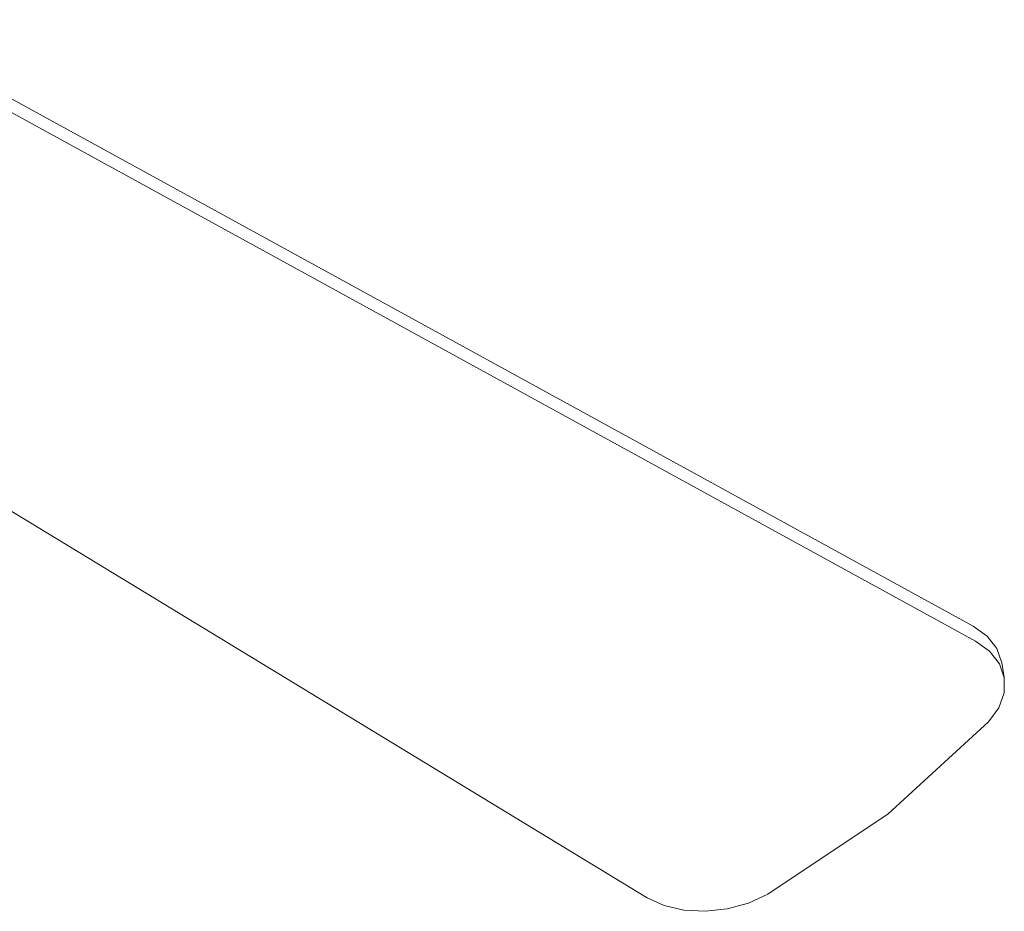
# Model space of a CAD drawing. Header units: millimetres. Extents: x 5694 to 11022, y -2894 to 7544.
# Tile 17 of 33: x 8444 to 8731, y -2894 to -2634. Entities that reach past the tile are written whole.
import ezdxf

# ---------------------------------------------------------------- set-up
doc = ezdxf.new("R2010")
doc.units = ezdxf.units.MM
doc.layers.add('E-LITE-EQPM', color=7, linetype='Continuous', lineweight=20)

# ---------------------------------------------------------------- blocks, each defined once
blk = doc.blocks.new('33711 - 33711 YAKARTA Old gold ceiling fan-527636-00 Isometrico PDF')
at = {"layer": 'E-LITE-EQPM', "color": 251, "lineweight": 9, "true_color": 0x636466}
for p, q in [((2568.68, -2634.38), (2890.48, -2810.78)), ((2891.22, -2815.18), (2569.41, -2638.78)), ((2494.62, -2706.83), (2795.65, -2889.81)), ((2899.57, -2825.77), (2898.83, -2821.37))]:
    blk.add_line(p, q, dxfattribs=at)
for points in [[(2890.48, -2810.78, 0), (2894.58, -2813.73, 0), (2897.42, -2817.35, 0), (2898.85, -2821.45, 0)], [(2894.98, -2838.65, 0), (2897.95, -2834.54, 0), (2899.51, -2830.19, 0), (2899.58, -2825.85, 0), (2898.16, -2821.75, 0), (2895.32, -2818.13, 0), (2891.22, -2815.18, 0)], [(2830.77, -2888.8, 0), (2865.76, -2865.39, 0), (2894.98, -2838.65, 0)], [(2795.65, -2889.81, 0), (2800.6, -2892.09, 0), (2806.37, -2893.44, 0), (2812.61, -2893.77, 0), (2819, -2893.07, 0), (2825.16, -2891.38, 0), (2830.77, -2888.8, 0)]]:
    blk.add_polyline3d(points, dxfattribs=at)

msp = doc.modelspace()

# ---------------------------------------------------------------- block references
at = {"layer": 'E-LITE-EQPM', "color": 251, "lineweight": 9, "true_color": 0x5b5b5b}
msp.add_blockref('33711 - 33711 YAKARTA Old gold ceiling fan-527636-00 Isometrico PDF', (5830.96, 0), dxfattribs=at)

doc.saveas('drawing.dxf')
